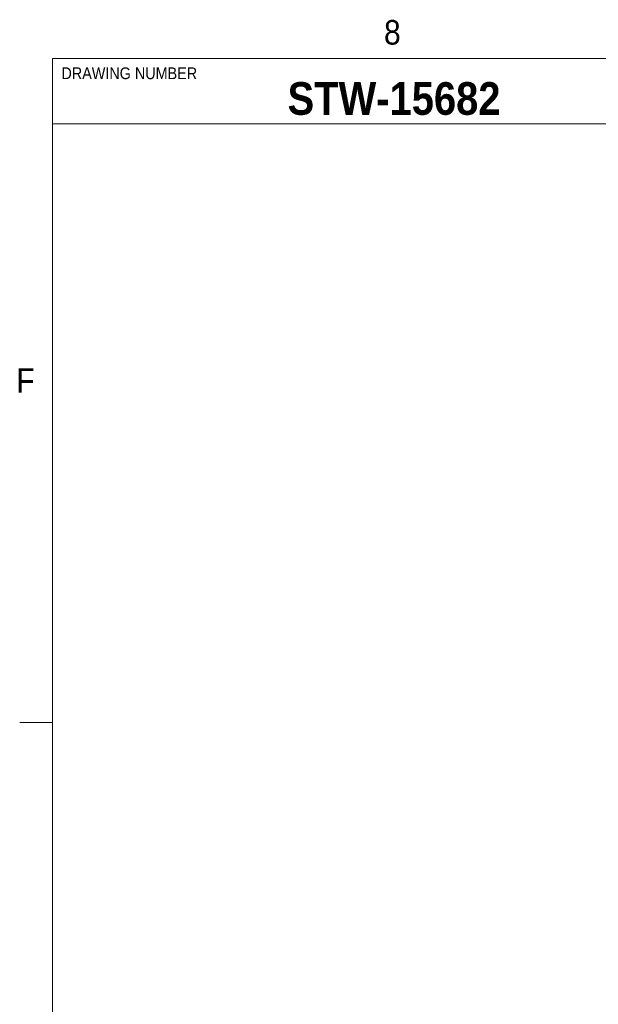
# Model space of a CAD drawing. Header units: inches. Extents: x 0.5 to 21.6, y 0.7 to 16.3.
# Tile 3 of 18: x 0.5 to 2.7, y 12.5 to 16.3. Entities that reach past the tile are written whole.
import ezdxf

# ---------------------------------------------------------------- set-up
doc = ezdxf.new("R2010")
doc.units = ezdxf.units.IN
doc.header["$MEASUREMENT"] = 0
doc.linetypes.add('SLD-Solid', pattern=[0])
doc.styles.add('SLDTEXTSTYLE2', font='GOTHIC.TTF', dxfattribs={"width": 0.913})
doc.styles.add('SLDTEXTSTYLE3', font='GOTHICB.TTF', dxfattribs={"width": 0.913})

msp = doc.modelspace()

# ---------------------------------------------------------------- linework, layer by layer
at = {"color": 7, "linetype": 'SLD-Solid', "lineweight": 18}
for p, q in [((0.625, 16.125), (21.375, 16.125)), ((0.625, 16.125), (0.625, 0.875)), ((3.2188, 15.875), (0.625, 15.875)), ((0.625, 13.585), (0.5, 13.585))]:
    msp.add_line(p, q, dxfattribs=at)

# ---------------------------------------------------------------- texts
at = {"color": 7, "linetype": 'Continuous', "lineweight": 0}
for s, insert, char_height, attachment_point, style in [('8', (1.893, 16.2721), 0.0938, 1, 'SLDTEXTSTYLE2'), ('DRAWING NUMBER', (0.6596, 16.0911), 0.045, 1, 'SLDTEXTSTYLE2'), ('STW-15682', (1.9313, 16.0346), 0.125, 2, 'SLDTEXTSTYLE3'), ('F', (0.487, 14.9403), 0.0938, 1, 'SLDTEXTSTYLE2')]:
    msp.add_mtext(s, dxfattribs=dict(at, insert=insert, char_height=char_height, attachment_point=attachment_point, style=style))

doc.saveas('drawing.dxf')
